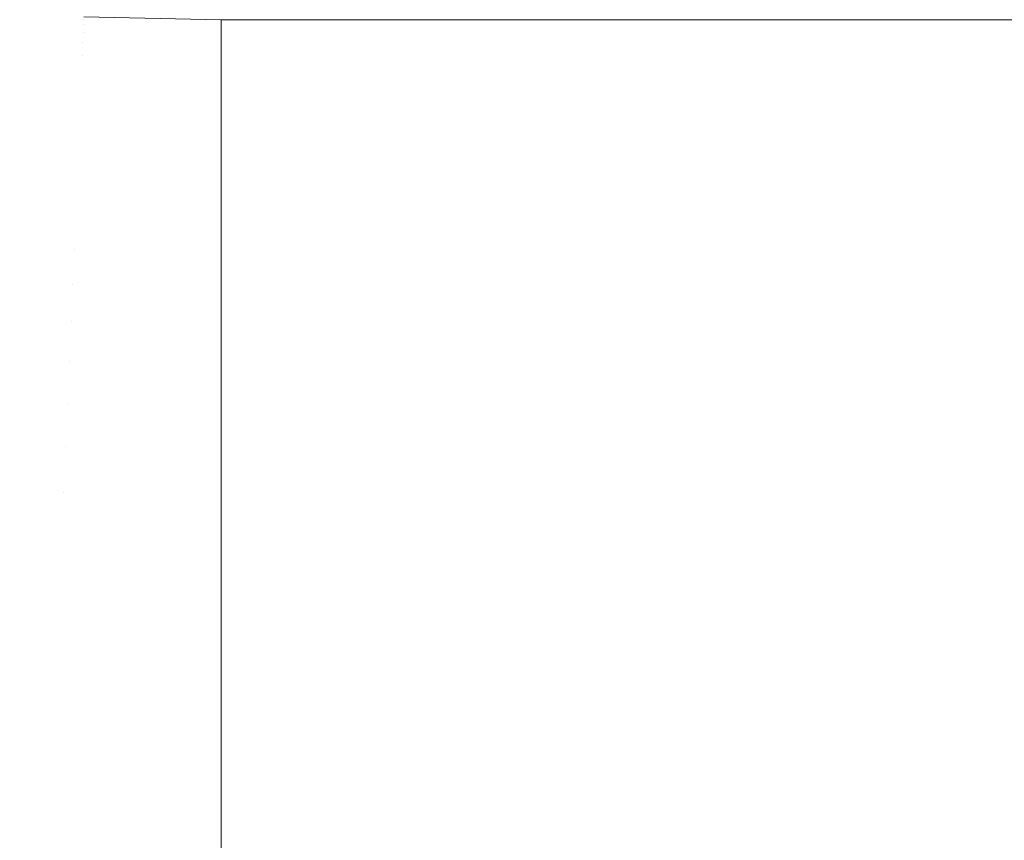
# Model space of a CAD drawing. Header units: centimetres. Extents: x -25.9 to 27.4, y 34.1 to 35.9.
# Tile 119 of 256: x -7.7659 to -7.7051, y 34.3894 to 34.4401. Entities that reach past the tile are written whole.
import ezdxf

# ---------------------------------------------------------------- set-up
doc = ezdxf.new("R2010")
doc.units = ezdxf.units.CM
doc.header["$LTSCALE"] = 2.54
doc.layers.add('Lucido design-1', color=7, linetype='Continuous')

# ---------------------------------------------------------------- blocks, each defined once
blk = doc.blocks.new('Gruppo-5-1')
at = {"color": 7, "linetype": 'Continuous', "lineweight": 9}
for points in [[(-25.75346, 35.840112, -9.381992), (-25.75346, 34.240112, -9.381992), (27.34654, 34.240112, -9.381992), (27.34654, 35.840112, -9.381992)], [(-25.75346, 35.840112, -33.348755), (-25.75346, 34.240112, -33.348755), (27.34654, 34.240112, -33.348755), (27.34654, 35.840112, -33.348755)], [(9.34654, 34.440112, -10.081992), (-7.75346, 34.440112, -10.081992), (-7.75346, 34.440112, -9.881992), (9.34654, 34.440112, -9.881992)], [(9.34654, 34.440112, -34.048755), (-7.75346, 34.440112, -34.048755), (-7.75346, 34.440112, -33.848755), (9.34654, 34.440112, -33.848755)]]:
    blk.add_3dface(points, dxfattribs=at)
for points, invisible_edges in [([(-7.761969, 34.439797, -10.091937), (-7.770463, 34.440339, -10.091937), (-7.770436, 34.440655, -10.087952), (-7.761956, 34.440115, -10.087952)], 15), ([(-7.761969, 34.439797, -34.0587), (-7.770463, 34.440339, -34.0587), (-7.770436, 34.440655, -34.054715), (-7.761956, 34.440115, -34.054715)], 15), ([(-7.76199, 34.43932, -10.095911), (-7.770504, 34.439863, -10.095911), (-7.770463, 34.440339, -10.091937), (-7.761969, 34.439797, -10.091937)], 15), ([(-7.76199, 34.43932, -34.062674), (-7.770504, 34.439863, -34.062674), (-7.770463, 34.440339, -34.0587), (-7.761969, 34.439797, -34.0587)], 15), ([(-7.761969, 34.439797, -10.091937), (-7.761956, 34.440115, -10.087952), (-7.75346, 34.439934, -10.087952), (-7.75346, 34.439714, -10.090706)], 11), ([(-7.761969, 34.439797, -34.0587), (-7.761956, 34.440115, -34.054715), (-7.75346, 34.439934, -34.054715), (-7.75346, 34.439714, -34.057469)], 11), ([(-7.761956, 34.440115, -10.087952), (-7.761949, 34.440273, -10.083964), (-7.75346, 34.440093, -10.083964), (-7.75346, 34.439998, -10.086353)], 11), ([(-7.761956, 34.440115, -34.054715), (-7.761949, 34.440273, -34.050727), (-7.75346, 34.440093, -34.050727), (-7.75346, 34.439998, -34.053116)], 11), ([(-7.75346, 34.439998, -10.086353), (-7.75346, 34.439934, -10.087952), (-7.761956, 34.440115, -10.087952)], 10), ([(-7.75346, 34.439998, -34.053116), (-7.75346, 34.439934, -34.054715), (-7.761956, 34.440115, -34.054715)], 10), ([(-7.75346, 34.440093, -10.083964), (-7.761949, 34.440273, -10.083964), (-7.761948, 34.440292, -10.081992), (-7.75346, 34.440112, -10.081992)], 3), ([(-7.75346, 34.440093, -34.050727), (-7.761949, 34.440273, -34.050727), (-7.761948, 34.440292, -34.048755), (-7.75346, 34.440112, -34.048755)], 3), ([(9.34654, 34.440113, -9.881447), (9.34654, 34.440112, -9.881992), (-7.75346, 34.440112, -9.881992), (-7.75346, 34.440113, -9.881447)], 8), ([(-7.75346, 34.440093, -10.083964), (-7.75346, 34.440112, -10.081992), (9.34654, 34.440112, -10.081992), (9.34654, 34.440093, -10.083964)], 8), ([(-7.75346, 34.440093, -34.050727), (-7.75346, 34.440112, -34.048755), (9.34654, 34.440112, -34.048755), (9.34654, 34.440093, -34.050727)], 8), ([(9.34654, 34.440093, -10.083964), (9.34654, 34.439998, -10.086353), (-7.75346, 34.439998, -10.086353), (-7.75346, 34.440093, -10.083964)], 10), ([(9.34654, 34.440093, -34.050727), (9.34654, 34.439998, -34.053116), (-7.75346, 34.439998, -34.053116), (-7.75346, 34.440093, -34.050727)], 10), ([(-7.75346, 34.439934, -10.087952), (-7.75346, 34.439998, -10.086353), (9.34654, 34.439998, -10.086353), (9.34654, 34.439934, -10.087952)], 10), ([(-7.75346, 34.439934, -34.054715), (-7.75346, 34.439998, -34.053116), (9.34654, 34.439998, -34.053116), (9.34654, 34.439934, -34.054715)], 10), ([(9.34654, 34.439934, -10.087952), (9.34654, 34.439714, -10.090706), (-7.75346, 34.439714, -10.090706), (-7.75346, 34.439934, -10.087952)], 10), ([(9.34654, 34.439934, -34.054715), (9.34654, 34.439714, -34.057469), (-7.75346, 34.439714, -34.057469), (-7.75346, 34.439934, -34.054715)], 10), ([(-7.762017, 34.438683, -10.099868), (-7.770558, 34.439227, -10.099868), (-7.770504, 34.439863, -10.095911), (-7.76199, 34.43932, -10.095911)], 15), ([(-7.762017, 34.438683, -34.066631), (-7.770558, 34.439227, -34.066631), (-7.770504, 34.439863, -34.062674), (-7.76199, 34.43932, -34.062674)], 15), ([(-7.762017, 34.438683, -10.099868), (-7.76199, 34.43932, -10.095911), (-7.75346, 34.439139, -10.095911), (-7.75346, 34.438584, -10.099355)], 11), ([(-7.762017, 34.438683, -34.066631), (-7.76199, 34.43932, -34.062674), (-7.75346, 34.439139, -34.062674), (-7.75346, 34.438584, -34.066118)], 11), ([(-7.76199, 34.43932, -10.095911), (-7.761969, 34.439797, -10.091937), (-7.75346, 34.439616, -10.091937), (-7.75346, 34.439243, -10.095043)], 11), ([(-7.76199, 34.43932, -34.062674), (-7.761969, 34.439797, -34.0587), (-7.75346, 34.439616, -34.0587), (-7.75346, 34.439243, -34.061806)], 11), ([(-7.75346, 34.439243, -10.095043), (-7.75346, 34.439139, -10.095911), (-7.76199, 34.43932, -10.095911)], 10), ([(-7.75346, 34.439243, -34.061806), (-7.75346, 34.439139, -34.062674), (-7.76199, 34.43932, -34.062674)], 10), ([(-7.75346, 34.439714, -10.090706), (-7.75346, 34.439616, -10.091937), (-7.761969, 34.439797, -10.091937)], 10), ([(-7.75346, 34.439714, -34.057469), (-7.75346, 34.439616, -34.0587), (-7.761969, 34.439797, -34.0587)], 10), ([(-7.75346, 34.439616, -10.091937), (-7.75346, 34.439714, -10.090706), (9.34654, 34.439714, -10.090706), (9.34654, 34.439616, -10.091937)], 10), ([(-7.75346, 34.439616, -34.0587), (-7.75346, 34.439714, -34.057469), (9.34654, 34.439714, -34.057469), (9.34654, 34.439616, -34.0587)], 10), ([(9.34654, 34.439616, -10.091937), (9.34654, 34.439243, -10.095043), (-7.75346, 34.439243, -10.095043), (-7.75346, 34.439616, -10.091937)], 10), ([(9.34654, 34.439616, -34.0587), (9.34654, 34.439243, -34.061806), (-7.75346, 34.439243, -34.061806), (-7.75346, 34.439616, -34.0587)], 10), ([(-7.76205, 34.437887, -10.103802), (-7.770625, 34.438434, -10.103802), (-7.770558, 34.439227, -10.099868), (-7.762017, 34.438683, -10.099868)], 15), ([(-7.76205, 34.437887, -34.070565), (-7.770625, 34.438434, -34.070565), (-7.770558, 34.439227, -34.066631), (-7.762017, 34.438683, -34.066631)], 15), ([(-7.76205, 34.437887, -10.103802), (-7.762017, 34.438683, -10.099868), (-7.75346, 34.438501, -10.099868), (-7.75346, 34.437738, -10.103635)], 11), ([(-7.76205, 34.437887, -34.070565), (-7.762017, 34.438683, -34.066631), (-7.75346, 34.438501, -34.066631), (-7.75346, 34.437738, -34.070398)], 11), ([(-7.75346, 34.438584, -10.099355), (-7.75346, 34.438501, -10.099868), (-7.762017, 34.438683, -10.099868)], 10), ([(-7.75346, 34.438584, -34.066118), (-7.75346, 34.438501, -34.066631), (-7.762017, 34.438683, -34.066631)], 10), ([(-7.75346, 34.439139, -10.095911), (-7.75346, 34.439243, -10.095043), (9.34654, 34.439243, -10.095043), (9.34654, 34.439139, -10.095911)], 10), ([(-7.75346, 34.439139, -34.062674), (-7.75346, 34.439243, -34.061806), (9.34654, 34.439243, -34.061806), (9.34654, 34.439139, -34.062674)], 10), ([(9.34654, 34.439139, -10.095911), (9.34654, 34.438584, -10.099355), (-7.75346, 34.438584, -10.099355), (-7.75346, 34.439139, -10.095911)], 10), ([(9.34654, 34.439139, -34.062674), (9.34654, 34.438584, -34.066118), (-7.75346, 34.438584, -34.066118), (-7.75346, 34.439139, -34.062674)], 10), ([(-7.762091, 34.436933, -10.107705), (-7.770706, 34.437482, -10.107705), (-7.770625, 34.438434, -10.103802), (-7.76205, 34.437887, -10.103802)], 15), ([(-7.762091, 34.436933, -34.074468), (-7.770706, 34.437482, -34.074468), (-7.770625, 34.438434, -34.070565), (-7.76205, 34.437887, -34.070565)], 15), ([(-7.75346, 34.438501, -10.099868), (-7.75346, 34.438584, -10.099355), (9.34654, 34.438584, -10.099355), (9.34654, 34.438501, -10.099868)], 10), ([(-7.75346, 34.438501, -34.066631), (-7.75346, 34.438584, -34.066118), (9.34654, 34.438584, -34.066118), (9.34654, 34.438501, -34.066631)], 10), ([(9.34654, 34.438501, -10.099868), (9.34654, 34.437738, -10.103635), (-7.75346, 34.437738, -10.103635), (-7.75346, 34.438501, -10.099868)], 10), ([(9.34654, 34.438501, -34.066631), (9.34654, 34.437738, -34.070398), (-7.75346, 34.437738, -34.070398), (-7.75346, 34.438501, -34.066631)], 10), ([(-7.762138, 34.435821, -10.111572), (-7.770801, 34.436374, -10.111572), (-7.770706, 34.437482, -10.107705), (-7.762091, 34.436933, -10.107705)], 15), ([(-7.762138, 34.435821, -34.078335), (-7.770801, 34.436374, -34.078335), (-7.770706, 34.437482, -34.074468), (-7.762091, 34.436933, -34.074468)], 15), ([(-7.75346, 34.43675, -10.107705), (-7.762091, 34.436933, -10.107705), (-7.76205, 34.437887, -10.103802), (-7.75346, 34.437705, -10.103802)], 7), ([(-7.75346, 34.43675, -34.074468), (-7.762091, 34.436933, -34.074468), (-7.76205, 34.437887, -34.070565), (-7.75346, 34.437705, -34.070565)], 7), ([(-7.75346, 34.437738, -10.103635), (-7.75346, 34.437705, -10.103802), (-7.76205, 34.437887, -10.103802)], 10), ([(-7.75346, 34.437738, -34.070398), (-7.75346, 34.437705, -34.070565), (-7.76205, 34.437887, -34.070565)], 10), ([(-7.75346, 34.437705, -10.103802), (-7.75346, 34.437738, -10.103635), (9.34654, 34.437738, -10.103635), (9.34654, 34.437705, -10.103802)], 10), ([(-7.75346, 34.437705, -34.070565), (-7.75346, 34.437738, -34.070398), (9.34654, 34.437738, -34.070398), (9.34654, 34.437705, -34.070565)], 10), ([(9.34654, 34.437705, -10.103802), (9.34654, 34.43675, -10.107705), (-7.75346, 34.43675, -10.107705), (-7.75346, 34.437705, -10.103802)], 10), ([(9.34654, 34.437705, -34.070565), (9.34654, 34.43675, -34.074468), (-7.75346, 34.43675, -34.074468), (-7.75346, 34.437705, -34.070565)], 10), ([(-7.75346, 34.436701, -10.107873), (-7.75346, 34.435637, -10.111572), (-7.762138, 34.435821, -10.111572), (-7.762091, 34.436933, -10.107705)], 14), ([(-7.75346, 34.436701, -34.074636), (-7.75346, 34.435637, -34.078335), (-7.762138, 34.435821, -34.078335), (-7.762091, 34.436933, -34.074468)], 14), ([(-7.762091, 34.436933, -10.107705), (-7.75346, 34.43675, -10.107705), (-7.75346, 34.436701, -10.107873)], 9), ([(-7.762091, 34.436933, -34.074468), (-7.75346, 34.43675, -34.074468), (-7.75346, 34.436701, -34.074636)], 9), ([(-7.762192, 34.434554, -10.115395), (-7.770908, 34.435109, -10.115395), (-7.770801, 34.436374, -10.111572), (-7.762138, 34.435821, -10.111572)], 15), ([(-7.762192, 34.434554, -34.082158), (-7.770908, 34.435109, -34.082158), (-7.770801, 34.436374, -34.078335), (-7.762138, 34.435821, -34.078335)], 15), ([(9.34654, 34.43675, -10.107705), (9.34654, 34.436701, -10.107873), (-7.75346, 34.436701, -10.107873), (-7.75346, 34.43675, -10.107705)], 10), ([(9.34654, 34.43675, -34.074468), (9.34654, 34.436701, -34.074636), (-7.75346, 34.436701, -34.074636), (-7.75346, 34.43675, -34.074468)], 10), ([(-7.75346, 34.435637, -10.111572), (-7.75346, 34.436701, -10.107873), (9.34654, 34.436701, -10.107873), (9.34654, 34.435637, -10.111572)], 10), ([(-7.75346, 34.435637, -34.078335), (-7.75346, 34.436701, -34.074636), (9.34654, 34.436701, -34.074636), (9.34654, 34.435637, -34.078335)], 10), ([(-7.75346, 34.435475, -10.112059), (-7.75346, 34.434368, -10.115395), (-7.762192, 34.434554, -10.115395), (-7.762138, 34.435821, -10.111572)], 14), ([(-7.75346, 34.435475, -34.078822), (-7.75346, 34.434368, -34.082158), (-7.762192, 34.434554, -34.082158), (-7.762138, 34.435821, -34.078335)], 14), ([(-7.762138, 34.435821, -10.111572), (-7.75346, 34.435637, -10.111572), (-7.75346, 34.435475, -10.112059)], 9), ([(-7.762138, 34.435821, -34.078335), (-7.75346, 34.435637, -34.078335), (-7.75346, 34.435475, -34.078822)], 9), ([(9.34654, 34.435637, -10.111572), (9.34654, 34.435475, -10.112059), (-7.75346, 34.435475, -10.112059), (-7.75346, 34.435637, -10.111572)], 10), ([(9.34654, 34.435637, -34.078335), (9.34654, 34.435475, -34.078822), (-7.75346, 34.435475, -34.078822), (-7.75346, 34.435637, -34.078335)], 10), ([(-7.762252, 34.433131, -10.119168), (-7.771029, 34.433691, -10.119168), (-7.770908, 34.435109, -10.115395), (-7.762192, 34.434554, -10.115395)], 15), ([(-7.762252, 34.433131, -34.085931), (-7.771029, 34.433691, -34.085931), (-7.770908, 34.435109, -34.082158), (-7.762192, 34.434554, -34.082158)], 15), ([(-7.75346, 34.434368, -10.115395), (-7.75346, 34.435475, -10.112059), (9.34654, 34.435475, -10.112059), (9.34654, 34.434368, -10.115395)], 10), ([(-7.75346, 34.434368, -34.082158), (-7.75346, 34.435475, -34.078822), (9.34654, 34.435475, -34.078822), (9.34654, 34.434368, -34.082158)], 10), ([(-7.75346, 34.434069, -10.116189), (-7.75346, 34.432945, -10.119168), (-7.762252, 34.433131, -10.119168), (-7.762192, 34.434554, -10.115395)], 14), ([(-7.75346, 34.434069, -34.082952), (-7.75346, 34.432945, -34.085931), (-7.762252, 34.433131, -34.085931), (-7.762192, 34.434554, -34.082158)], 14), ([(-7.762192, 34.434554, -10.115395), (-7.75346, 34.434368, -10.115395), (-7.75346, 34.434069, -10.116189)], 9), ([(-7.762192, 34.434554, -34.082158), (-7.75346, 34.434368, -34.082158), (-7.75346, 34.434069, -34.082952)], 9), ([(9.34654, 34.434368, -10.115395), (9.34654, 34.434069, -10.116189), (-7.75346, 34.434069, -10.116189), (-7.75346, 34.434368, -10.115395)], 10), ([(9.34654, 34.434368, -34.082158), (9.34654, 34.434069, -34.082952), (-7.75346, 34.434069, -34.082952), (-7.75346, 34.434368, -34.082158)], 10), ([(-7.75346, 34.432945, -10.119168), (-7.75346, 34.434069, -10.116189), (9.34654, 34.434069, -10.116189), (9.34654, 34.432945, -10.119168)], 10), ([(-7.75346, 34.432945, -34.085931), (-7.75346, 34.434069, -34.082952), (9.34654, 34.434069, -34.082952), (9.34654, 34.432945, -34.085931)], 10), ([(-7.762319, 34.431556, -10.122885), (-7.771163, 34.43212, -10.122885), (-7.771029, 34.433691, -10.119168), (-7.762252, 34.433131, -10.119168)], 15), ([(-7.762319, 34.431556, -34.089649), (-7.771163, 34.43212, -34.089649), (-7.771029, 34.433691, -34.085931), (-7.762252, 34.433131, -34.085931)], 15), ([(-7.75346, 34.432484, -10.120253), (-7.75346, 34.431368, -10.122885), (-7.762319, 34.431556, -10.122885), (-7.762252, 34.433131, -10.119168)], 14), ([(-7.75346, 34.432484, -34.087016), (-7.75346, 34.431368, -34.089649), (-7.762319, 34.431556, -34.089649), (-7.762252, 34.433131, -34.085931)], 14), ([(-7.762252, 34.433131, -10.119168), (-7.75346, 34.432945, -10.119168), (-7.75346, 34.432484, -10.120253)], 9), ([(-7.762252, 34.433131, -34.085931), (-7.75346, 34.432945, -34.085931), (-7.75346, 34.432484, -34.087016)], 9), ([(9.34654, 34.432945, -10.119168), (9.34654, 34.432484, -10.120253), (-7.75346, 34.432484, -10.120253), (-7.75346, 34.432945, -10.119168)], 10), ([(9.34654, 34.432945, -34.085931), (9.34654, 34.432484, -34.087016), (-7.75346, 34.432484, -34.087016), (-7.75346, 34.432945, -34.085931)], 10), ([(-7.762393, 34.429831, -10.12654), (-7.771309, 34.430399, -10.12654), (-7.771163, 34.43212, -10.122885), (-7.762319, 34.431556, -10.122885)], 15), ([(-7.762393, 34.429831, -34.093303), (-7.771309, 34.430399, -34.093303), (-7.771163, 34.43212, -34.089649), (-7.762319, 34.431556, -34.089649)], 15), ([(-7.75346, 34.431368, -10.122885), (-7.75346, 34.432484, -10.120253), (9.34654, 34.432484, -10.120253), (9.34654, 34.431368, -10.122885)], 10), ([(-7.75346, 34.431368, -34.089649), (-7.75346, 34.432484, -34.087016), (9.34654, 34.432484, -34.087016), (9.34654, 34.431368, -34.089649)], 10), ([(-7.75346, 34.430726, -10.124245), (-7.75346, 34.429641, -10.12654), (-7.762393, 34.429831, -10.12654), (-7.762319, 34.431556, -10.122885)], 14), ([(-7.75346, 34.430726, -34.091008), (-7.75346, 34.429641, -34.093303), (-7.762393, 34.429831, -34.093303), (-7.762319, 34.431556, -34.089649)], 14), ([(-7.762319, 34.431556, -10.122885), (-7.75346, 34.431368, -10.122885), (-7.75346, 34.430726, -10.124245)], 9), ([(-7.762319, 34.431556, -34.089649), (-7.75346, 34.431368, -34.089649), (-7.75346, 34.430726, -34.091008)], 9), ([(9.34654, 34.431368, -10.122885), (9.34654, 34.430726, -10.124245), (-7.75346, 34.430726, -10.124245), (-7.75346, 34.431368, -10.122885)], 10), ([(9.34654, 34.431368, -34.089649), (9.34654, 34.430726, -34.091008), (-7.75346, 34.430726, -34.091008), (-7.75346, 34.431368, -34.089649)], 10), ([(-7.762472, 34.427957, -10.130126), (-7.771468, 34.42853, -10.130126), (-7.771309, 34.430399, -10.12654), (-7.762393, 34.429831, -10.12654)], 15), ([(-7.762472, 34.427957, -34.096889), (-7.771468, 34.42853, -34.096889), (-7.771309, 34.430399, -34.093303), (-7.762393, 34.429831, -34.093303)], 15), ([(-7.75346, 34.429641, -10.12654), (-7.75346, 34.430726, -10.124245), (9.34654, 34.430726, -10.124245), (9.34654, 34.429641, -10.12654)], 10), ([(-7.75346, 34.429641, -34.093303), (-7.75346, 34.430726, -34.091008), (9.34654, 34.430726, -34.091008), (9.34654, 34.429641, -34.093303)], 10), ([(-7.75346, 34.428795, -10.128157), (-7.75346, 34.427765, -10.130126), (-7.762472, 34.427957, -10.130126), (-7.762393, 34.429831, -10.12654)], 14), ([(-7.75346, 34.428795, -34.09492), (-7.75346, 34.427765, -34.096889), (-7.762472, 34.427957, -34.096889), (-7.762393, 34.429831, -34.093303)], 14), ([(-7.762393, 34.429831, -10.12654), (-7.75346, 34.429641, -10.12654), (-7.75346, 34.428795, -10.128157)], 9), ([(-7.762393, 34.429831, -34.093303), (-7.75346, 34.429641, -34.093303), (-7.75346, 34.428795, -34.09492)], 9), ([(9.34654, 34.429641, -10.12654), (9.34654, 34.428795, -10.128157), (-7.75346, 34.428795, -10.128157), (-7.75346, 34.429641, -10.12654)], 10), ([(9.34654, 34.429641, -34.093303), (9.34654, 34.428795, -34.09492), (-7.75346, 34.428795, -34.09492), (-7.75346, 34.429641, -34.093303)], 10), ([(-7.762558, 34.425937, -10.133636), (-7.77164, 34.426516, -10.133636), (-7.771468, 34.42853, -10.130126), (-7.762472, 34.427957, -10.130126)], 15), ([(-7.762558, 34.425937, -34.100399), (-7.77164, 34.426516, -34.100399), (-7.771468, 34.42853, -34.096889), (-7.762472, 34.427957, -34.096889)], 15), ([(-7.75346, 34.427765, -10.130126), (-7.75346, 34.428795, -10.128157), (9.34654, 34.428795, -10.128157), (9.34654, 34.427765, -10.130126)], 10), ([(-7.75346, 34.427765, -34.096889), (-7.75346, 34.428795, -34.09492), (9.34654, 34.428795, -34.09492), (9.34654, 34.427765, -34.096889)], 10), ([(-7.762558, 34.425937, -10.133636), (-7.762472, 34.427957, -10.130126), (-7.75346, 34.427765, -10.130126), (-7.75346, 34.426697, -10.131981)], 11), ([(-7.762558, 34.425937, -34.100399), (-7.762472, 34.427957, -34.096889), (-7.75346, 34.427765, -34.096889), (-7.75346, 34.426697, -34.098744)], 11), ([(9.34654, 34.427765, -10.130126), (9.34654, 34.426697, -10.131981), (-7.75346, 34.426697, -10.131981), (-7.75346, 34.427765, -10.130126)], 10), ([(9.34654, 34.427765, -34.096889), (9.34654, 34.426697, -34.098744), (-7.75346, 34.426697, -34.098744), (-7.75346, 34.427765, -34.096889)], 10), ([(-7.76265, 34.423775, -10.137065), (-7.771823, 34.42436, -10.137065), (-7.77164, 34.426516, -10.133636), (-7.762558, 34.425937, -10.133636)], 15), ([(-7.76265, 34.423775, -34.103829), (-7.771823, 34.42436, -34.103829), (-7.77164, 34.426516, -34.100399), (-7.762558, 34.425937, -34.100399)], 15), ([(-7.75346, 34.426697, -10.131981), (-7.75346, 34.425744, -10.133636), (-7.762558, 34.425937, -10.133636)], 10), ([(-7.75346, 34.426697, -34.098744), (-7.75346, 34.425744, -34.100399), (-7.762558, 34.425937, -34.100399)], 10), ([(-7.75346, 34.425744, -10.133636), (-7.75346, 34.426697, -10.131981), (9.34654, 34.426697, -10.131981), (9.34654, 34.425744, -10.133636)], 10), ([(-7.75346, 34.425744, -34.100399), (-7.75346, 34.426697, -34.098744), (9.34654, 34.426697, -34.098744), (9.34654, 34.425744, -34.100399)], 10), ([(-7.76265, 34.423775, -10.137065), (-7.762558, 34.425937, -10.133636), (-7.75346, 34.425744, -10.133636), (-7.75346, 34.424435, -10.135711)], 11), ([(-7.76265, 34.423775, -34.103829), (-7.762558, 34.425937, -34.100399), (-7.75346, 34.425744, -34.100399), (-7.75346, 34.424435, -34.102474)], 11), ([(9.34654, 34.425744, -10.133636), (9.34654, 34.424435, -10.135711), (-7.75346, 34.424435, -10.135711), (-7.75346, 34.425744, -10.133636)], 10), ([(9.34654, 34.425744, -34.100399), (9.34654, 34.424435, -34.102474), (-7.75346, 34.424435, -34.102474), (-7.75346, 34.425744, -34.100399)], 10), ([(-7.762748, 34.421473, -10.140407), (-7.772019, 34.422065, -10.140407), (-7.771823, 34.42436, -10.137065), (-7.76265, 34.423775, -10.137065)], 15), ([(-7.762748, 34.421473, -34.10717), (-7.772019, 34.422065, -34.10717), (-7.771823, 34.42436, -34.103829), (-7.76265, 34.423775, -34.103829)], 15), ([(-7.75346, 34.424435, -10.135711), (-7.75346, 34.42358, -10.137065), (-7.76265, 34.423775, -10.137065)], 10), ([(-7.75346, 34.424435, -34.102474), (-7.75346, 34.42358, -34.103829), (-7.76265, 34.423775, -34.103829)], 10), ([(-7.75346, 34.42358, -10.137065), (-7.75346, 34.424435, -10.135711), (9.34654, 34.424435, -10.135711), (9.34654, 34.42358, -10.137065)], 10), ([(-7.75346, 34.42358, -34.103829), (-7.75346, 34.424435, -34.102474), (9.34654, 34.424435, -34.102474), (9.34654, 34.42358, -34.103829)], 10), ([(-7.762748, 34.421473, -10.140407), (-7.76265, 34.423775, -10.137065), (-7.75346, 34.42358, -10.137065), (-7.75346, 34.422012, -10.139339)], 11), ([(-7.762748, 34.421473, -34.10717), (-7.76265, 34.423775, -34.103829), (-7.75346, 34.42358, -34.103829), (-7.75346, 34.422012, -34.106102)], 11), ([(9.34654, 34.42358, -10.137065), (9.34654, 34.422012, -10.139339), (-7.75346, 34.422012, -10.139339), (-7.75346, 34.42358, -10.137065)], 10), ([(9.34654, 34.42358, -34.103829), (9.34654, 34.422012, -34.106102), (-7.75346, 34.422012, -34.106102), (-7.75346, 34.42358, -34.103829)], 10), ([(-7.762853, 34.418998, -10.143704), (-7.772229, 34.419596, -10.143704), (-7.772019, 34.422065, -10.140407), (-7.762748, 34.421473, -10.140407)], 15), ([(-7.762853, 34.418998, -34.110467), (-7.772229, 34.419596, -34.110467), (-7.772019, 34.422065, -34.10717), (-7.762748, 34.421473, -34.10717)], 15), ([(-7.75346, 34.422012, -10.139339), (-7.75346, 34.421276, -10.140407), (-7.762748, 34.421473, -10.140407)], 10), ([(-7.75346, 34.422012, -34.106102), (-7.75346, 34.421276, -34.10717), (-7.762748, 34.421473, -34.10717)], 10), ([(-7.75346, 34.421276, -10.140407), (-7.75346, 34.422012, -10.139339), (9.34654, 34.422012, -10.139339), (9.34654, 34.421276, -10.140407)], 10), ([(-7.75346, 34.421276, -34.10717), (-7.75346, 34.422012, -34.106102), (9.34654, 34.422012, -34.106102), (9.34654, 34.421276, -34.10717)], 10), ([(-7.762853, 34.418998, -10.143704), (-7.762748, 34.421473, -10.140407), (-7.75346, 34.421276, -10.140407), (-7.75346, 34.419434, -10.142858)], 11), ([(-7.762853, 34.418998, -34.110467), (-7.762748, 34.421473, -34.10717), (-7.75346, 34.421276, -34.10717), (-7.75346, 34.419434, -34.109621)], 11), ([(9.34654, 34.421276, -10.140407), (9.34654, 34.419434, -10.142858), (-7.75346, 34.419434, -10.142858), (-7.75346, 34.421276, -10.140407)], 10), ([(9.34654, 34.421276, -34.10717), (9.34654, 34.419434, -34.109621), (-7.75346, 34.419434, -34.109621), (-7.75346, 34.421276, -34.10717)], 10), ([(-7.762962, 34.416426, -10.146853), (-7.772447, 34.417031, -10.146853), (-7.772229, 34.419596, -10.143704), (-7.762853, 34.418998, -10.143704)], 15), ([(-7.762962, 34.416426, -34.113616), (-7.772447, 34.417031, -34.113616), (-7.772229, 34.419596, -34.110467), (-7.762853, 34.418998, -34.110467)], 15), ([(-7.75346, 34.419434, -10.142858), (-7.75346, 34.418799, -10.143704), (-7.762853, 34.418998, -10.143704)], 10), ([(-7.75346, 34.419434, -34.109621), (-7.75346, 34.418799, -34.110467), (-7.762853, 34.418998, -34.110467)], 10), ([(-7.75346, 34.418799, -10.143704), (-7.75346, 34.419434, -10.142858), (9.34654, 34.419434, -10.142858), (9.34654, 34.418799, -10.143704)], 10), ([(-7.75346, 34.418799, -34.110467), (-7.75346, 34.419434, -34.109621), (9.34654, 34.419434, -34.109621), (9.34654, 34.418799, -34.110467)], 10), ([(-7.762962, 34.416426, -10.146853), (-7.762853, 34.418998, -10.143704), (-7.75346, 34.418799, -10.143704), (-7.75346, 34.416707, -10.146262)], 11), ([(-7.762962, 34.416426, -34.113616), (-7.762853, 34.418998, -34.110467), (-7.75346, 34.418799, -34.110467), (-7.75346, 34.416707, -34.113025)], 11), ([(9.34654, 34.418799, -10.143704), (9.34654, 34.416707, -10.146262), (-7.75346, 34.416707, -10.146262), (-7.75346, 34.418799, -10.143704)], 10), ([(9.34654, 34.418799, -34.110467), (9.34654, 34.416707, -34.113025), (-7.75346, 34.416707, -34.113025), (-7.75346, 34.418799, -34.110467)], 10), ([(-7.763077, 34.413725, -10.149897), (-7.772676, 34.414337, -10.149897), (-7.772447, 34.417031, -10.146853), (-7.762962, 34.416426, -10.146853)], 15), ([(-7.763077, 34.413725, -34.11666), (-7.772676, 34.414337, -34.11666), (-7.772447, 34.417031, -34.113616), (-7.762962, 34.416426, -34.113616)], 15), ([(-7.763077, 34.413725, -10.149897), (-7.762962, 34.416426, -10.146853), (-7.75346, 34.416224, -10.146853), (-7.75346, 34.413833, -10.149545)], 11), ([(-7.763077, 34.413725, -34.11666), (-7.762962, 34.416426, -34.113616), (-7.75346, 34.416224, -34.113616), (-7.75346, 34.413833, -34.116308)], 11), ([(-7.75346, 34.416707, -10.146262), (-7.75346, 34.416224, -10.146853), (-7.762962, 34.416426, -10.146853)], 10), ([(-7.75346, 34.416707, -34.113025), (-7.75346, 34.416224, -34.113616), (-7.762962, 34.416426, -34.113616)], 10), ([(-7.75346, 34.416224, -10.146853), (-7.75346, 34.416707, -10.146262), (9.34654, 34.416707, -10.146262), (9.34654, 34.416224, -10.146853)], 10), ([(-7.75346, 34.416224, -34.113616), (-7.75346, 34.416707, -34.113025), (9.34654, 34.416707, -34.113025), (9.34654, 34.416224, -34.113616)], 10), ([(9.34654, 34.416224, -10.146853), (9.34654, 34.413833, -10.149545), (-7.75346, 34.413833, -10.149545), (-7.75346, 34.416224, -10.146853)], 10), ([(9.34654, 34.416224, -34.113616), (9.34654, 34.413833, -34.116308), (-7.75346, 34.413833, -34.116308), (-7.75346, 34.416224, -34.113616)], 10), ([(-7.763197, 34.4109, -10.152832), (-7.772916, 34.411519, -10.152832), (-7.772676, 34.414337, -10.149897), (-7.763077, 34.413725, -10.149897)], 15), ([(-7.763197, 34.4109, -34.119595), (-7.772916, 34.411519, -34.119595), (-7.772676, 34.414337, -34.11666), (-7.763077, 34.413725, -34.11666)], 15), ([(-7.763197, 34.4109, -10.152832), (-7.763077, 34.413725, -10.149897), (-7.75346, 34.413521, -10.149897), (-7.75346, 34.41082, -10.1527)], 11), ([(-7.763197, 34.4109, -34.119595), (-7.763077, 34.413725, -34.11666), (-7.75346, 34.413521, -34.11666), (-7.75346, 34.41082, -34.119463)], 11), ([(-7.75346, 34.413833, -10.149545), (-7.75346, 34.413521, -10.149897), (-7.763077, 34.413725, -10.149897)], 10), ([(-7.75346, 34.413833, -34.116308), (-7.75346, 34.413521, -34.11666), (-7.763077, 34.413725, -34.11666)], 10), ([(-7.75346, 34.413521, -10.149897), (-7.75346, 34.413833, -10.149545), (9.34654, 34.413833, -10.149545), (9.34654, 34.413521, -10.149897)], 10), ([(-7.75346, 34.413521, -34.11666), (-7.75346, 34.413833, -34.116308), (9.34654, 34.413833, -34.116308), (9.34654, 34.413521, -34.11666)], 10), ([(9.34654, 34.413521, -10.149897), (9.34654, 34.41082, -10.1527), (-7.75346, 34.41082, -10.1527), (-7.75346, 34.413521, -10.149897)], 10), ([(9.34654, 34.413521, -34.11666), (9.34654, 34.41082, -34.119463), (-7.75346, 34.41082, -34.119463), (-7.75346, 34.413521, -34.11666)], 10), ([(-7.763322, 34.407954, -10.155651), (-7.773166, 34.408582, -10.155651), (-7.772916, 34.411519, -10.152832), (-7.763197, 34.4109, -10.152832)], 15), ([(-7.763322, 34.407954, -34.122415), (-7.773166, 34.408582, -34.122415), (-7.772916, 34.411519, -34.119595), (-7.763197, 34.4109, -34.119595)], 15), ([(-7.75346, 34.407745, -10.155651), (-7.763322, 34.407954, -10.155651), (-7.763197, 34.4109, -10.152832), (-7.75346, 34.410693, -10.152832)], 7), ([(-7.75346, 34.407745, -34.122415), (-7.763322, 34.407954, -34.122415), (-7.763197, 34.4109, -34.119595), (-7.75346, 34.410693, -34.119595)], 7), ([(-7.75346, 34.41082, -10.1527), (-7.75346, 34.410693, -10.152832), (-7.763197, 34.4109, -10.152832)], 10), ([(-7.75346, 34.41082, -34.119463), (-7.75346, 34.410693, -34.119595), (-7.763197, 34.4109, -34.119595)], 10), ([(-7.75346, 34.410693, -10.152832), (-7.75346, 34.41082, -10.1527), (9.34654, 34.41082, -10.1527), (9.34654, 34.410693, -10.152832)], 10), ([(-7.75346, 34.410693, -34.119595), (-7.75346, 34.41082, -34.119463), (9.34654, 34.41082, -34.119463), (9.34654, 34.410693, -34.119595)], 10), ([(9.34654, 34.410693, -10.152832), (9.34654, 34.407745, -10.155651), (-7.75346, 34.407745, -10.155651), (-7.75346, 34.410693, -10.152832)], 10), ([(9.34654, 34.410693, -34.119595), (9.34654, 34.407745, -34.122415), (-7.75346, 34.407745, -34.122415), (-7.75346, 34.410693, -34.119595)], 10), ([(-7.763452, 34.404894, -10.158351), (-7.773426, 34.40553, -10.158351), (-7.773166, 34.408582, -10.155651), (-7.763322, 34.407954, -10.155651)], 15), ([(-7.763452, 34.404894, -34.125114), (-7.773426, 34.40553, -34.125114), (-7.773166, 34.408582, -34.122415), (-7.763322, 34.407954, -34.122415)], 15), ([(-7.75346, 34.40767, -10.155718), (-7.75346, 34.404682, -10.158351), (-7.763452, 34.404894, -10.158351), (-7.763322, 34.407954, -10.155651)], 14), ([(-7.75346, 34.40767, -34.122481), (-7.75346, 34.404682, -34.125114), (-7.763452, 34.404894, -34.125114), (-7.763322, 34.407954, -34.122415)], 14), ([(-7.763322, 34.407954, -10.155651), (-7.75346, 34.407745, -10.155651), (-7.75346, 34.40767, -10.155718)], 9), ([(-7.763322, 34.407954, -34.122415), (-7.75346, 34.407745, -34.122415), (-7.75346, 34.40767, -34.122481)], 9), ([(9.34654, 34.407745, -10.155651), (9.34654, 34.40767, -10.155718), (-7.75346, 34.40767, -10.155718), (-7.75346, 34.407745, -10.155651)], 10), ([(9.34654, 34.407745, -34.122415), (9.34654, 34.40767, -34.122481), (-7.75346, 34.40767, -34.122481), (-7.75346, 34.407745, -34.122415)], 10), ([(-7.75346, 34.404682, -10.158351), (-7.75346, 34.40767, -10.155718), (9.34654, 34.40767, -10.155718), (9.34654, 34.404682, -10.158351)], 10), ([(-7.75346, 34.404682, -34.125114), (-7.75346, 34.40767, -34.122481), (9.34654, 34.40767, -34.122481), (9.34654, 34.404682, -34.125114)], 10), ([(-7.763587, 34.401723, -10.160926), (-7.773695, 34.402367, -10.160926), (-7.773426, 34.40553, -10.158351), (-7.763452, 34.404894, -10.158351)], 15), ([(-7.763587, 34.401723, -34.127689), (-7.773695, 34.402367, -34.127689), (-7.773426, 34.40553, -34.125114), (-7.763452, 34.404894, -34.125114)], 15), ([(-7.75346, 34.404386, -10.158591), (-7.75346, 34.401508, -10.160926), (-7.763587, 34.401723, -10.160926), (-7.763452, 34.404894, -10.158351)], 14), ([(-7.75346, 34.404386, -34.125354), (-7.75346, 34.401508, -34.127689), (-7.763587, 34.401723, -34.127689), (-7.763452, 34.404894, -34.125114)], 14), ([(-7.763452, 34.404894, -10.158351), (-7.75346, 34.404682, -10.158351), (-7.75346, 34.404386, -10.158591)], 9), ([(-7.763452, 34.404894, -34.125114), (-7.75346, 34.404682, -34.125114), (-7.75346, 34.404386, -34.125354)], 9), ([(9.34654, 34.404682, -10.158351), (9.34654, 34.404386, -10.158591), (-7.75346, 34.404386, -10.158591), (-7.75346, 34.404682, -10.158351)], 10), ([(9.34654, 34.404682, -34.125114), (9.34654, 34.404386, -34.125354), (-7.75346, 34.404386, -34.125354), (-7.75346, 34.404682, -34.125114)], 10), ([(-7.75346, 34.401508, -10.160926), (-7.75346, 34.404386, -10.158591), (9.34654, 34.404386, -10.158591), (9.34654, 34.401508, -10.160926)], 10), ([(-7.75346, 34.401508, -34.127689), (-7.75346, 34.404386, -34.125354), (9.34654, 34.404386, -34.125354), (9.34654, 34.401508, -34.127689)], 10), ([(-7.763726, 34.398446, -10.163371), (-7.773973, 34.399099, -10.163371), (-7.773695, 34.402367, -10.160926), (-7.763587, 34.401723, -10.160926)], 15), ([(-7.763726, 34.398446, -34.130134), (-7.773973, 34.399099, -34.130134), (-7.773695, 34.402367, -34.127689), (-7.763587, 34.401723, -34.127689)], 15), ([(-7.75346, 34.400981, -10.161318), (-7.75346, 34.398228, -10.163371), (-7.763726, 34.398446, -10.163371), (-7.763587, 34.401723, -10.160926)], 14), ([(-7.75346, 34.400981, -34.128081), (-7.75346, 34.398228, -34.130134), (-7.763726, 34.398446, -34.130134), (-7.763587, 34.401723, -34.127689)], 14), ([(-7.763587, 34.401723, -10.160926), (-7.75346, 34.401508, -10.160926), (-7.75346, 34.400981, -10.161318)], 9), ([(-7.763587, 34.401723, -34.127689), (-7.75346, 34.401508, -34.127689), (-7.75346, 34.400981, -34.128081)], 9), ([(9.34654, 34.401508, -10.160926), (9.34654, 34.400981, -10.161318), (-7.75346, 34.400981, -10.161318), (-7.75346, 34.401508, -10.160926)], 10), ([(9.34654, 34.401508, -34.127689), (9.34654, 34.400981, -34.128081), (-7.75346, 34.400981, -34.128081), (-7.75346, 34.401508, -34.127689)], 10), ([(-7.75346, 34.398228, -10.163371), (-7.75346, 34.400981, -10.161318), (9.34654, 34.400981, -10.161318), (9.34654, 34.398228, -10.163371)], 10), ([(-7.75346, 34.398228, -34.130134), (-7.75346, 34.400981, -34.128081), (9.34654, 34.400981, -34.128081), (9.34654, 34.398228, -34.130134)], 10), ([(-7.763869, 34.395069, -10.165681), (-7.77426, 34.395732, -10.165681), (-7.773973, 34.399099, -10.163371), (-7.763726, 34.398446, -10.163371)], 15), ([(-7.763869, 34.395069, -34.132444), (-7.77426, 34.395732, -34.132444), (-7.773973, 34.399099, -34.130134), (-7.763726, 34.398446, -34.130134)], 15), ([(-7.75346, 34.397461, -10.163895), (-7.75346, 34.394848, -10.165681), (-7.763869, 34.395069, -10.165681), (-7.763726, 34.398446, -10.163371)], 14), ([(-7.75346, 34.397461, -34.130658), (-7.75346, 34.394848, -34.132444), (-7.763869, 34.395069, -34.132444), (-7.763726, 34.398446, -34.130134)], 14), ([(-7.763726, 34.398446, -10.163371), (-7.75346, 34.398228, -10.163371), (-7.75346, 34.397461, -10.163895)], 9), ([(-7.763726, 34.398446, -34.130134), (-7.75346, 34.398228, -34.130134), (-7.75346, 34.397461, -34.130658)], 9), ([(9.34654, 34.398228, -10.163371), (9.34654, 34.397461, -10.163895), (-7.75346, 34.397461, -10.163895), (-7.75346, 34.398228, -10.163371)], 10), ([(9.34654, 34.398228, -34.130134), (9.34654, 34.397461, -34.130658), (-7.75346, 34.397461, -34.130658), (-7.75346, 34.398228, -34.130134)], 10), ([(-7.75346, 34.394848, -10.165681), (-7.75346, 34.397461, -10.163895), (9.34654, 34.397461, -10.163895), (9.34654, 34.394848, -10.165681)], 10), ([(-7.75346, 34.394848, -34.132444), (-7.75346, 34.397461, -34.130658), (9.34654, 34.397461, -34.130658), (9.34654, 34.394848, -34.132444)], 10), ([(-7.764017, 34.391597, -10.167854), (-7.774555, 34.392269, -10.167854), (-7.77426, 34.395732, -10.165681), (-7.763869, 34.395069, -10.165681)], 15), ([(-7.764017, 34.391597, -34.134617), (-7.774555, 34.392269, -34.134617), (-7.77426, 34.395732, -34.132444), (-7.763869, 34.395069, -34.132444)], 15), ([(-7.75346, 34.393833, -10.166316), (-7.75346, 34.391373, -10.167854), (-7.764017, 34.391597, -10.167854), (-7.763869, 34.395069, -10.165681)], 14), ([(-7.75346, 34.393833, -34.133079), (-7.75346, 34.391373, -34.134617), (-7.764017, 34.391597, -34.134617), (-7.763869, 34.395069, -34.132444)], 14), ([(-7.763869, 34.395069, -10.165681), (-7.75346, 34.394848, -10.165681), (-7.75346, 34.393833, -10.166316)], 9), ([(-7.763869, 34.395069, -34.132444), (-7.75346, 34.394848, -34.132444), (-7.75346, 34.393833, -34.133079)], 9), ([(9.34654, 34.394848, -10.165681), (9.34654, 34.393833, -10.166316), (-7.75346, 34.393833, -10.166316), (-7.75346, 34.394848, -10.165681)], 10), ([(9.34654, 34.394848, -34.132444), (9.34654, 34.393833, -34.133079), (-7.75346, 34.393833, -34.133079), (-7.75346, 34.394848, -34.132444)], 10), ([(-7.75346, 34.391373, -10.167854), (-7.75346, 34.393833, -10.166316), (9.34654, 34.393833, -10.166316), (9.34654, 34.391373, -10.167854)], 10), ([(-7.75346, 34.391373, -34.134617), (-7.75346, 34.393833, -34.133079), (9.34654, 34.393833, -34.133079), (9.34654, 34.391373, -34.134617)], 10), ([(-7.764168, 34.388036, -10.169884), (-7.774857, 34.388718, -10.169884), (-7.774555, 34.392269, -10.167854), (-7.764017, 34.391597, -10.167854)], 15), ([(-7.764168, 34.388036, -34.136647), (-7.774857, 34.388718, -34.136647), (-7.774555, 34.392269, -34.134617), (-7.764017, 34.391597, -34.134617)], 15), ([(-7.75346, 34.390102, -10.168577), (-7.75346, 34.387809, -10.169884), (-7.764168, 34.388036, -10.169884), (-7.764017, 34.391597, -10.167854)], 14), ([(-7.75346, 34.390102, -34.13534), (-7.75346, 34.387809, -34.136647), (-7.764168, 34.388036, -34.136647), (-7.764017, 34.391597, -34.134617)], 14), ([(-7.764017, 34.391597, -10.167854), (-7.75346, 34.391373, -10.167854), (-7.75346, 34.390102, -10.168577)], 9), ([(-7.764017, 34.391597, -34.134617), (-7.75346, 34.391373, -34.134617), (-7.75346, 34.390102, -34.13534)], 9), ([(9.34654, 34.391373, -10.167854), (9.34654, 34.390102, -10.168577), (-7.75346, 34.390102, -10.168577), (-7.75346, 34.391373, -10.167854)], 10), ([(9.34654, 34.391373, -34.134617), (9.34654, 34.390102, -34.13534), (-7.75346, 34.390102, -34.13534), (-7.75346, 34.391373, -34.134617)], 10), ([(-7.75346, 34.387809, -10.169884), (-7.75346, 34.390102, -10.168577), (9.34654, 34.390102, -10.168577), (9.34654, 34.387809, -10.169884)], 10), ([(-7.75346, 34.387809, -34.136647), (-7.75346, 34.390102, -34.13534), (9.34654, 34.390102, -34.13534), (9.34654, 34.387809, -34.136647)], 10)]:
    blk.add_3dface(points, dxfattribs=dict(at, invisible_edges=invisible_edges))

msp = doc.modelspace()

# ---------------------------------------------------------------- block references
at = {"layer": 'Lucido design-1', "color": 7}
msp.add_blockref('Gruppo-5-1', (0, 0), dxfattribs=at)

doc.saveas('drawing.dxf')
